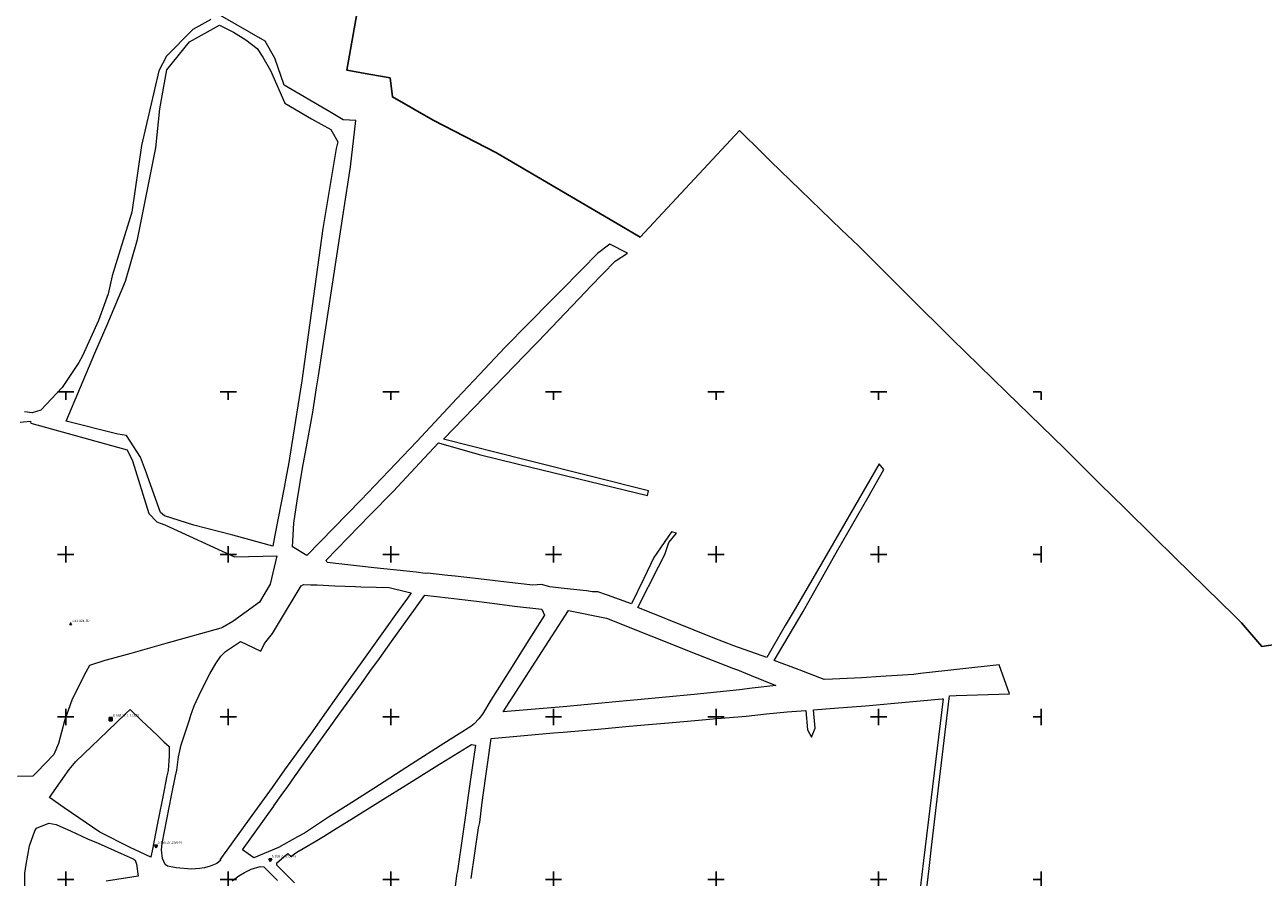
# Model space of a CAD drawing. Header units: metres. Extents: x 5548743 to 5556416, y 5707500 to 5714000.
# Tile 242 of 244: x 5554575 to 5555337, y 5710701 to 5711226. Entities that reach past the tile are written whole.
import ezdxf
from ezdxf.enums import TextEntityAlignment as Align

# ---------------------------------------------------------------- set-up
doc = ezdxf.new("R2010")
doc.units = ezdxf.units.M
doc.layers.get('0').update_dxf_attribs({"color": 2, "lineweight": 5})
doc.styles.get("Standard").update_dxf_attribs({"font": 'Working1250', "width": 0.75})

# ---------------------------------------------------------------- blocks, each defined once
blk = doc.blocks.new('OSSP')
at = {"color": 0}
for p, q in [((-0.939, 0.938), (-0.939, -0.938)), ((-0.939, 0.938), (-0.939, -0.938)), ((0.936, 0.938), (-0.939, 0.938)), ((0.936, 0.938), (-0.939, 0.938)), ((0.45, 0), (-0.45, 0)), ((0.45, 0), (-0.45, 0)), ((0, -0.45), (0, 0.45)), ((0, -0.45), (0, 0.45)), ((0.936, -0.938), (0.936, 0.938)), ((0.936, -0.938), (0.936, 0.938)), ((-0.939, -0.938), (0.936, -0.938)), ((-0.939, -0.938), (0.936, -0.938))]:
    blk.add_line(p, q, dxfattribs=at)
blk = doc.blocks.new('131')
at = {"color": 0, "linetype": 'Continuous', "lineweight": 0}
blk.add_line((0, 0.5), (0, 1.2), dxfattribs=at)
blk.add_circle((0, 0), 0.5, dxfattribs=at)
blk = doc.blocks.new('OSSH')
at = {"color": 0}
for p, q in [((0, -1.081), (-0.936, 0.543)), ((0.939, 0.543), (-0.936, 0.543)), ((-0.375, 0), (0.375, 0)), ((0.939, 0.543), (0, -1.081)), ((0, -0.375), (0, 0.375))]:
    blk.add_line(p, q, dxfattribs=at)
blk = doc.blocks.new('RAMKA1000K')
at = {"color": 0}
for p, q in [((0, 495), (0, 500)), ((0, 500), (5, 500)), ((95, 500), (105, 500)), ((100, 495), (100, 500)), ((195, 500), (205, 500)), ((200, 495), (200, 500)), ((295, 500), (305, 500)), ((300, 495), (300, 500)), ((395, 500), (405, 500)), ((400, 495), (400, 500)), ((495, 500), (505, 500)), ((500, 495), (500, 500)), ((595, 500), (605, 500)), ((600, 495), (600, 500)), ((695, 500), (705, 500)), ((700, 495), (700, 500)), ((795, 500), (800, 500)), ((800, 495), (800, 500)), ((0, 395), (0, 405)), ((100, 395), (100, 405)), ((200, 395), (200, 405)), ((300, 395), (300, 405)), ((400, 395), (400, 405)), ((500, 395), (500, 405)), ((600, 395), (600, 405)), ((700, 395), (700, 405)), ((800, 395), (800, 405)), ((0, 400), (5, 400)), ((95, 400), (105, 400)), ((195, 400), (205, 400)), ((295, 400), (305, 400)), ((395, 400), (405, 400)), ((495, 400), (505, 400)), ((595, 400), (605, 400)), ((695, 400), (705, 400)), ((795, 400), (800, 400)), ((0, 295), (0, 305)), ((100, 295), (100, 305)), ((200, 295), (200, 305)), ((300, 295), (300, 305)), ((400, 295), (400, 305)), ((500, 295), (500, 305)), ((600, 295), (600, 305)), ((700, 295), (700, 305)), ((800, 295), (800, 305)), ((0, 300), (5, 300)), ((95, 300), (105, 300)), ((195, 300), (205, 300)), ((295, 300), (305, 300)), ((395, 300), (405, 300)), ((495, 300), (505, 300)), ((595, 300), (605, 300)), ((695, 300), (705, 300)), ((795, 300), (800, 300)), ((0, 195), (0, 205)), ((0, 200), (5, 200)), ((95, 200), (105, 200)), ((100, 195), (100, 205)), ((195, 200), (205, 200)), ((200, 195), (200, 205)), ((295, 200), (305, 200)), ((300, 195), (300, 205)), ((395, 200), (405, 200)), ((400, 195), (400, 205)), ((495, 200), (505, 200)), ((500, 195), (500, 205)), ((595, 200), (605, 200)), ((600, 195), (600, 205)), ((695, 200), (705, 200)), ((700, 195), (700, 205)), ((795, 200), (800, 200)), ((800, 195), (800, 205)), ((0, 95), (0, 105)), ((0, 100), (5, 100)), ((95, 100), (105, 100)), ((100, 95), (100, 105)), ((195, 100), (205, 100)), ((200, 95), (200, 105)), ((295, 100), (305, 100)), ((300, 95), (300, 105)), ((395, 100), (405, 100)), ((400, 95), (400, 105)), ((495, 100), (505, 100)), ((500, 95), (500, 105)), ((595, 100), (605, 100)), ((600, 95), (600, 105)), ((695, 100), (705, 100)), ((700, 95), (700, 105)), ((795, 100), (800, 100)), ((800, 95), (800, 105)), ((0, 0), (0, 5)), ((0, 0), (5, 0)), ((95, 0), (105, 0)), ((100, 0), (100, 5)), ((195, 0), (205, 0)), ((200, 0), (200, 5)), ((295, 0), (305, 0)), ((300, 0), (300, 5)), ((395, 0), (405, 0)), ((400, 0), (400, 5)), ((495, 0), (505, 0)), ((500, 0), (500, 5)), ((595, 0), (605, 0)), ((600, 0), (600, 5)), ((695, 0), (705, 0)), ((700, 0), (700, 5)), ((795, 0), (800, 0)), ((800, 0), (800, 5))]:
    blk.add_line(p, q, dxfattribs=at)

msp = doc.modelspace()

# ---------------------------------------------------------------- linework, layer by layer
at = {"layer": '216-obręb ewidencyjny', "color": 7, "linetype": 'CONTINUOUS', "lineweight": 25, "flags": 128}
msp.add_lwpolyline([(5555353.54, 5710846.08), (5555335.65, 5710843.37), (5555323.17, 5710857.9), (5555318.88, 5710862.1), (5555301.09, 5710879.54), (5555282.13, 5710898.14), (5555269.27, 5710910.78), (5555251.4, 5710928.35), (5555236.12, 5710943.37), (5555214.32, 5710965.09), (5555178.62, 5710999.88), (5555145.1, 5711032.61), (5555118.79, 5711058.71), (5555112.03, 5711065.34), (5555103.03, 5711074.37), (5555087.63, 5711089.8), (5555077.06, 5711099.56), (5555051.69, 5711124.18), (5555033.41, 5711141.94), (5555028.14, 5711147.14), (5555014.37, 5711160.74), (5555011.68, 5711157.93), (5554953.32, 5711095.22), (5554940.91, 5711102.5), (5554866.05, 5711146.37), (5554864.86, 5711146.98), (5554825.95, 5711167.05), (5554800.9, 5711181.43), (5554799.46, 5711193.15), (5554787.74, 5711195.23), (5554772.82, 5711197.89), (5554782.42, 5711251.22)], dxfattribs=at)
at = {"layer": '218-kontur użytku gruntowego', "color": 3, "linetype": 'CONTINUOUS', "lineweight": 18, "flags": 128}
for points in [[(5554722.64, 5711215.78), (5554695.29, 5711231.47)], [(5554678.23, 5711222.89), (5554661.94, 5711206.38)], [(5554676.22, 5711215.33), (5554694.65, 5711225.49)], [(5554689.2, 5711229.01), (5554678.23, 5711222.89)], [(5554694.65, 5711225.49), (5554703.24, 5711221.22)], [(5554662.18, 5711198.12), (5554676.22, 5711215.33)], [(5554703.24, 5711221.22), (5554710.73, 5711216.54)], [(5554710.73, 5711216.54), (5554717.77, 5711211.24)], [(5554728.67, 5711205.26), (5554722.64, 5711215.78)], [(5554717.77, 5711211.24), (5554721.32, 5711205.92)], [(5554661.94, 5711206.38), (5554657.29, 5711197.47)], [(5554721.32, 5711205.92), (5554725.94, 5711197.76)], [(5554734.33, 5711188.69), (5554728.67, 5711205.26)], [(5554657.29, 5711197.47), (5554646.68, 5711151.43)], [(5554657.92, 5711174.09), (5554662.18, 5711198.12)], [(5554725.94, 5711197.76), (5554734.79, 5711177.58)], [(5554762.49, 5711172.17), (5554734.33, 5711188.69)], [(5554734.79, 5711177.58), (5554751.09, 5711168.03)], [(5554655.53, 5711150), (5554657.92, 5711174.09)], [(5554770.61, 5711167.41), (5554762.49, 5711172.17)], [(5554751.09, 5711168.03), (5554763.08, 5711161.37)], [(5554763.08, 5711161.37), (5554767.34, 5711153.88)], [(5554778.48, 5711167), (5554770.61, 5711167.41)], [(5554775.09, 5711138.41), (5554778.48, 5711167)], [(5554767.34, 5711153.88), (5554766.27, 5711149.68)], [(5554646.68, 5711151.43), (5554640.68, 5711110.54)], [(5554644.21, 5711093.6), (5554655.53, 5711150)], [(5554766.27, 5711149.68), (5554758.09, 5711100.39)], [(5554770.81, 5711110.44), (5554775.09, 5711138.41)], [(5554640.68, 5711110.54), (5554630.81, 5711078.75)], [(5554757.68, 5711024.65), (5554770.81, 5711110.44)], [(5554758.09, 5711100.39), (5554745.3, 5711006.81)], [(5554639.81, 5711078.64), (5554644.21, 5711093.6)], [(5554927.09, 5711085.06), (5554917.41, 5711075.24)], [(5554934.68, 5711090.82), (5554927.09, 5711085.06)], [(5554945.52, 5711085.21), (5554934.68, 5711090.82)], [(5554937.86, 5711080.35), (5554945.52, 5711085.21)], [(5554630.81, 5711078.75), (5554628.48, 5711071.25)], [(5554636.71, 5711068.13), (5554639.81, 5711078.64)], [(5554922.79, 5711064.76), (5554937.86, 5711080.35)], [(5554628.48, 5711071.25), (5554626.13, 5711060.33)], [(5554917.41, 5711075.24), (5554904.06, 5711061.7)], [(5554625.51, 5711041.15), (5554636.71, 5711068.13)], [(5554919.69, 5711061.51), (5554922.79, 5711064.76)], [(5554626.13, 5711060.33), (5554620.17, 5711043.91)], [(5554904.06, 5711061.7), (5554879.14, 5711036.42)], [(5554890.63, 5711031.03), (5554919.69, 5711061.51)], [(5554620.17, 5711043.91), (5554610.38, 5711022.08)], [(5554617.92, 5711023.72), (5554625.51, 5711041.15)], [(5554875.58, 5711032.79), (5554872.63, 5711029.81)], [(5554879.14, 5711036.42), (5554875.58, 5711032.79)], [(5554755.39, 5711009.74), (5554757.68, 5711024.65)], [(5554832.36, 5710970.83), (5554888.61, 5711028.93)], [(5554870.37, 5711027.51), (5554854.57, 5711010.74)], [(5554872.63, 5711029.81), (5554870.37, 5711027.51)], [(5554888.61, 5711028.93), (5554890.63, 5711031.03)], [(5554608.02, 5711018.1), (5554597.78, 5711002.75)], [(5554600.3, 5710982), (5554617.92, 5711023.72)], [(5554610.38, 5711022.08), (5554608.02, 5711018.1)], [(5554754.22, 5711002.45), (5554755.39, 5711009.74)], [(5554854.57, 5711010.74), (5554840.57, 5710995.89)], [(5554597.78, 5711002.75), (5554584.71, 5710988.76)], [(5554745.3, 5711006.81), (5554738.97, 5710967.06)], [(5554751.99, 5710987.47), (5554754.22, 5711002.45)], [(5554840.57, 5710995.89), (5554815.91, 5710969.5)], [(5554579.45, 5710987.08), (5554574.76, 5710987.74)], [(5554584.71, 5710988.76), (5554579.45, 5710987.08)], [(5554748.6, 5710968.48), (5554751.99, 5710987.47)], [(5554572.01, 5710981.4), (5554578.36, 5710981.85)], [(5554578.36, 5710981.85), (5554578.43, 5710981.44)], [(5554578.43, 5710981.44), (5554578.55, 5710980.76)], [(5554578.55, 5710980.76), (5554637.71, 5710964.32)], [(5554632.01, 5710974.01), (5554600.3, 5710982)], [(5554637.42, 5710973.09), (5554632.01, 5710974.01)], [(5554645.99, 5710959.7), (5554637.42, 5710973.09)], [(5554882.55, 5710958.19), (5554832.36, 5710970.83)], [(5554637.71, 5710964.32), (5554641.12, 5710957.62)], [(5554738.97, 5710967.06), (5554737.04, 5710955.2)], [(5554745.67, 5710953), (5554748.6, 5710968.48)], [(5554815.91, 5710969.5), (5554781.43, 5710933.29)], [(5554820.52, 5710959.16), (5554829.38, 5710968.58)], [(5554829.38, 5710968.58), (5554854.31, 5710961.41)], [(5554641.12, 5710957.62), (5554651.09, 5710925.16)], [(5554649.67, 5710949.92), (5554645.99, 5710959.7)], [(5554801.36, 5710938.76), (5554820.52, 5710959.16)], [(5554854.31, 5710961.41), (5554878.5, 5710955.5)], [(5554878.5, 5710955.5), (5554957.81, 5710936.14)], [(5554924.94, 5710947.51), (5554882.55, 5710958.19)], [(5555100.32, 5710955.68), (5555062.33, 5710890.13)], [(5555103.13, 5710952.3), (5555100.32, 5710955.68)], [(5554650.35, 5710948.09), (5554649.67, 5710949.92)], [(5554658.3, 5710925.74), (5554650.35, 5710948.09)], [(5554737.04, 5710955.2), (5554735.45, 5710946.95)], [(5554742.46, 5710932.84), (5554745.67, 5710953)], [(5555093.27, 5710934.75), (5555103.13, 5710952.3)], [(5554734.32, 5710941.14), (5554728.66, 5710911.81)], [(5554735.45, 5710946.95), (5554734.32, 5710941.14)], [(5554958.55, 5710939.04), (5554924.94, 5710947.51)], [(5554740.28, 5710919.18), (5554742.46, 5710932.84)], [(5554781.43, 5710933.29), (5554748.38, 5710899.22)], [(5554787.2, 5710924.41), (5554801.36, 5710938.76)], [(5554957.81, 5710936.14), (5554958.55, 5710939.04)], [(5555074.99, 5710902.72), (5555093.27, 5710934.75)], [(5554651.09, 5710925.16), (5554656.08, 5710919.92)], [(5554660.71, 5710923.7), (5554658.3, 5710925.74)], [(5554656.08, 5710919.92), (5554658.14, 5710919.16)], [(5554658.14, 5710919.16), (5554660.95, 5710918.11)], [(5554678.89, 5710918.01), (5554660.71, 5710923.7)], [(5554660.95, 5710918.11), (5554703.91, 5710898.4)], [(5554702.77, 5710911.77), (5554678.89, 5710918.01)], [(5554739.49, 5710904.54), (5554740.28, 5710919.18)], [(5554760.22, 5710896.46), (5554787.2, 5710924.41)], [(5554727.36, 5710905.06), (5554702.77, 5710911.77)], [(5554728.66, 5710911.81), (5554727.36, 5710905.06)], [(5554972.51, 5710913.88), (5554961.63, 5710898.07)], [(5554970.87, 5710907.24), (5554975.67, 5710913.13)], [(5554975.67, 5710913.13), (5554972.51, 5710913.88)], [(5554748.38, 5710899.22), (5554739.49, 5710904.54)], [(5554968.44, 5710899.98), (5554970.87, 5710907.24)], [(5555053.49, 5710864.88), (5555074.99, 5710902.72)], [(5554703.91, 5710898.4), (5554729.94, 5710899.11)], [(5554729.94, 5710899.11), (5554727.45, 5710888.6)], [(5554760.9, 5710894.9), (5554760.22, 5710896.46)], [(5554789.64, 5710891.74), (5554760.9, 5710894.9)], [(5554961.63, 5710898.07), (5554955.48, 5710885.15)], [(5554964.89, 5710892.81), (5554968.44, 5710899.98)], [(5554727.45, 5710888.6), (5554725.79, 5710881.6)], [(5554809.67, 5710889.58), (5554789.64, 5710891.74)], [(5554815.58, 5710888.95), (5554809.67, 5710889.58)], [(5554821.1, 5710888.22), (5554815.58, 5710888.95)], [(5554822.54, 5710888.42), (5554821.1, 5710888.22)], [(5554835.09, 5710886.98), (5554822.54, 5710888.42)], [(5554839.6, 5710886.49), (5554835.09, 5710886.98)], [(5554951.92, 5710867.39), (5554964.89, 5710892.81)], [(5555062.33, 5710890.13), (5555054.59, 5710876.78)], [(5554725.79, 5710881.6), (5554719.21, 5710870.64)], [(5554731.48, 5710858.4), (5554744.86, 5710880.67)], [(5554744.86, 5710880.67), (5554746.35, 5710881.5)], [(5554746.35, 5710881.5), (5554750.75, 5710881.34)], [(5554750.75, 5710881.34), (5554754.71, 5710881.2)], [(5554754.71, 5710881.2), (5554765.56, 5710880.74)], [(5554765.56, 5710880.74), (5554778.25, 5710880.19)], [(5554778.25, 5710880.19), (5554781.62, 5710880.12)], [(5554781.62, 5710880.12), (5554790.99, 5710879.9)], [(5554790.99, 5710879.9), (5554798.96, 5710879.71)], [(5554798.96, 5710879.71), (5554809.91, 5710876.99)], [(5554853.9, 5710884.95), (5554839.6, 5710886.49)], [(5554871.18, 5710882.96), (5554853.9, 5710884.95)], [(5554887.34, 5710881.08), (5554871.18, 5710882.96)], [(5554892.69, 5710881.46), (5554887.34, 5710881.08)], [(5554897.74, 5710879.99), (5554892.69, 5710881.46)], [(5554906.53, 5710878.99), (5554897.74, 5710879.99)], [(5554955.48, 5710885.15), (5554948.09, 5710869.6)], [(5554810.25, 5710873.15), (5554803, 5710863.18)], [(5554809.91, 5710876.99), (5554812.57, 5710876.33)], [(5554812.57, 5710876.33), (5554810.25, 5710873.15)], [(5554815.24, 5710866.93), (5554820.84, 5710874.93)], [(5554820.84, 5710874.93), (5554835.27, 5710873.18)], [(5554835.27, 5710873.18), (5554852.69, 5710871.13)], [(5554920.34, 5710877.53), (5554906.53, 5710878.99)], [(5554924.07, 5710876.86), (5554920.34, 5710877.53)], [(5554927.31, 5710876.86), (5554924.07, 5710876.86)], [(5554933.17, 5710874.81), (5554927.31, 5710876.86)], [(5554948.09, 5710869.6), (5554933.17, 5710874.81)], [(5555054.59, 5710876.78), (5555048.57, 5710866.59)], [(5554719.21, 5710870.64), (5554702.85, 5710858.76)], [(5554800.4, 5710846.39), (5554815.24, 5710866.93)], [(5554852.69, 5710871.13), (5554865.41, 5710869.48)], [(5554865.41, 5710869.48), (5554876.08, 5710868.09)], [(5554869.04, 5710803.05), (5554909.32, 5710865.43)], [(5554876.08, 5710868.09), (5554892.92, 5710866.2)], [(5554892.92, 5710866.2), (5554894.39, 5710862.61)], [(5554909.32, 5710865.43), (5554932.66, 5710860.72)], [(5554986.62, 5710853.28), (5554951.92, 5710867.39)], [(5555035.81, 5710834.74), (5555053.49, 5710864.88)], [(5555048.57, 5710866.59), (5555042.42, 5710856.18)], [(5554702.85, 5710858.76), (5554696.44, 5710854.95)], [(5554727.18, 5710851.24), (5554731.48, 5710858.4)], [(5554803, 5710863.18), (5554797.57, 5710855.51)], [(5554894.39, 5710862.61), (5554884.92, 5710847.42)], [(5554932.66, 5710860.72), (5554988.19, 5710838.51)], [(5554695.42, 5710854.67), (5554661.54, 5710845.09)], [(5554696.44, 5710854.95), (5554695.42, 5710854.67)], [(5554722.33, 5710845.17), (5554727.18, 5710851.24)], [(5554797.57, 5710855.51), (5554782.06, 5710833.92)], [(5554998.27, 5710848.72), (5554986.62, 5710853.28)], [(5555010.88, 5710843.75), (5554998.27, 5710848.72)], [(5555042.42, 5710856.18), (5555031.14, 5710836.54)], [(5554651.47, 5710842.25), (5554639.99, 5710839.04)], [(5554661.54, 5710845.09), (5554651.47, 5710842.25)], [(5554698.3, 5710840.31), (5554707.42, 5710846.34)], [(5554707.42, 5710846.34), (5554720.08, 5710840.51)], [(5554720.08, 5710840.51), (5554722.33, 5710845.17)], [(5554792.96, 5710835.96), (5554800.4, 5710846.39)], [(5554884.92, 5710847.42), (5554873.1, 5710828.84)], [(5555031.14, 5710836.54), (5555010.88, 5710843.75)], [(5554624.13, 5710834.62), (5554614.68, 5710831.73)], [(5554627.97, 5710835.69), (5554624.13, 5710834.62)], [(5554639.99, 5710839.04), (5554627.97, 5710835.69)], [(5554692.44, 5710832.89), (5554695.47, 5710837.3)], [(5554695.47, 5710837.3), (5554698.3, 5710840.31)], [(5554782.06, 5710833.92), (5554771.1, 5710818.46)], [(5554787.12, 5710827.84), (5554792.96, 5710835.96)], [(5554988.19, 5710838.51), (5555010.73, 5710829.84)], [(5555051.15, 5710828.88), (5555035.81, 5710834.74)], [(5554612.37, 5710827.46), (5554603.88, 5710810.87)], [(5554614.68, 5710831.73), (5554612.37, 5710827.46)], [(5554683.4, 5710815.96), (5554688.66, 5710826.5)], [(5554688.66, 5710826.5), (5554692.44, 5710832.89)], [(5554781.93, 5710820.64), (5554787.12, 5710827.84)], [(5554873.1, 5710828.84), (5554861.51, 5710810.29)], [(5555010.73, 5710829.84), (5555013.26, 5710828.87)], [(5555013.26, 5710828.87), (5555021.67, 5710825.49)], [(5555066.59, 5710823.07), (5555051.15, 5710828.88)], [(5555121.38, 5710826.16), (5555101.44, 5710824.91)], [(5555125.71, 5710826.64), (5555121.38, 5710826.16)], [(5555174.05, 5710831.99), (5555125.71, 5710826.64)], [(5555180.56, 5710814.12), (5555174.05, 5710831.99)], [(5554771.1, 5710818.46), (5554760.27, 5710803.16)], [(5554769.25, 5710803.04), (5554781.93, 5710820.64)], [(5555021.67, 5710825.49), (5555036.86, 5710819.38)], [(5555036.86, 5710819.38), (5555022.31, 5710817.67)], [(5555071.7, 5710823.18), (5555066.59, 5710823.07)], [(5555089.59, 5710823.96), (5555071.7, 5710823.18)], [(5555101.44, 5710824.91), (5555089.59, 5710823.96)], [(5554603.88, 5710810.87), (5554599.3, 5710797.57)], [(5554679.02, 5710806.88), (5554683.4, 5710815.96)], [(5554986.44, 5710813.89), (5554951.75, 5710810.5)], [(5555014.49, 5710816.75), (5554986.44, 5710813.89)], [(5555022.31, 5710817.67), (5555014.49, 5710816.75)], [(5555118.77, 5710809.29), (5555139, 5710811.08)], [(5555139.76, 5710811.08), (5555127.57, 5710711.7)], [(5555136.99, 5710757.94), (5555143.63, 5710812.99)], [(5555139, 5710811.08), (5555139.76, 5710811.08)], [(5555143.63, 5710812.99), (5555147.63, 5710813.11)], [(5555147.63, 5710813.11), (5555180.56, 5710814.12)], [(5554637.03, 5710802.06), (5554639.59, 5710804.63)], [(5554639.59, 5710804.63), (5554646.67, 5710797.88)], [(5554677.04, 5710801.05), (5554679.02, 5710806.88)], [(5554760.27, 5710803.16), (5554750.48, 5710789.34)], [(5554754.33, 5710782.15), (5554769.25, 5710803.04)], [(5554861.51, 5710810.29), (5554856.25, 5710801.7)], [(5554906.04, 5710806.28), (5554869.04, 5710803.05)], [(5554942.74, 5710809.67), (5554906.04, 5710806.28)], [(5554951.75, 5710810.5), (5554942.74, 5710809.67)], [(5555030.98, 5710801.93), (5555043.66, 5710803.06)], [(5555043.66, 5710803.06), (5555055.14, 5710803.97)], [(5555055.14, 5710803.97), (5555056.17, 5710792.08)], [(5555059.97, 5710804.36), (5555072.71, 5710805.39)], [(5555060.91, 5710793.07), (5555059.97, 5710804.36)], [(5555072.71, 5710805.39), (5555091.82, 5710806.89)], [(5555091.82, 5710806.89), (5555118.77, 5710809.29)], [(5554599.3, 5710797.57), (5554595.61, 5710783.55)], [(5554625.8, 5710791.33), (5554637.03, 5710802.06)], [(5554646.67, 5710797.88), (5554652.9, 5710791.95)], [(5554671.37, 5710783.97), (5554676.09, 5710798.19)], [(5554676.09, 5710798.19), (5554677.04, 5710801.05)], [(5554851.18, 5710795.7), (5554849.2, 5710794.13)], [(5554854.07, 5710798.73), (5554851.18, 5710795.7)], [(5554856.25, 5710801.7), (5554854.07, 5710798.73)], [(5554958.44, 5710795.3), (5554970.7, 5710796.31)], [(5554970.7, 5710796.31), (5554982.45, 5710797.31)], [(5554982.45, 5710797.31), (5555000.46, 5710799.06)], [(5555000.46, 5710799.06), (5555018.44, 5710800.43)], [(5555018.44, 5710800.43), (5555030.98, 5710801.93)], [(5554606.17, 5710772.57), (5554625.8, 5710791.33)], [(5554652.9, 5710791.95), (5554656.68, 5710788.35)], [(5554656.68, 5710788.35), (5554660.41, 5710784.74)], [(5554750.48, 5710789.34), (5554742.68, 5710778.77)], [(5554841.93, 5710789.61), (5554832.57, 5710783.58)], [(5554849.2, 5710794.13), (5554841.93, 5710789.61)], [(5554861.68, 5710786.74), (5554895.42, 5710789.73)], [(5554895.42, 5710789.73), (5554900.06, 5710790.14)], [(5554900.06, 5710790.14), (5554906.04, 5710790.67)], [(5554906.04, 5710790.67), (5554927.48, 5710792.55)], [(5554927.48, 5710792.55), (5554946.51, 5710794.21)], [(5554946.51, 5710794.21), (5554958.44, 5710795.3)], [(5555056.17, 5710792.08), (5555058.77, 5710787.59)], [(5555058.77, 5710787.59), (5555060.91, 5710793.07)], [(5554595.61, 5710783.55), (5554592.72, 5710776.86)], [(5554660.41, 5710784.74), (5554663.64, 5710781.7)], [(5554663.64, 5710781.7), (5554663.6, 5710776.02)], [(5554669.45, 5710775.41), (5554671.01, 5710782.88)], [(5554671.01, 5710782.88), (5554671.37, 5710783.97)], [(5554740.8, 5710763.22), (5554754.33, 5710782.15)], [(5554832.57, 5710783.58), (5554812.73, 5710770.99)], [(5554828.21, 5710769.81), (5554849.51, 5710782.96)], [(5554852.04, 5710782.56), (5554848.69, 5710760.17)], [(5554849.51, 5710782.96), (5554852.04, 5710782.56)], [(5554856.58, 5710750.46), (5554861.68, 5710786.74)], [(5554592.72, 5710776.86), (5554582.28, 5710766.06)], [(5554602.23, 5710767.58), (5554606.17, 5710772.57)], [(5554663.6, 5710776.02), (5554662.96, 5710766.97)], [(5554668.25, 5710767.19), (5554669.45, 5710775.41)], [(5554741.84, 5710777.34), (5554734.6, 5710767.4)], [(5554742.68, 5710778.77), (5554741.84, 5710777.34)], [(5554582.28, 5710766.06), (5554579.81, 5710763.62)], [(5554589.98, 5710750.34), (5554602.23, 5710767.58)], [(5554662.96, 5710766.97), (5554662.24, 5710763.66)], [(5554667.59, 5710763.85), (5554668.25, 5710767.19)], [(5554734.6, 5710767.4), (5554726.98, 5710756.56)], [(5554812.73, 5710770.99), (5554789.6, 5710756.05)], [(5554809.61, 5710758.24), (5554828.21, 5710769.81)], [(5554579.81, 5710763.62), (5554570.42, 5710763.32)], [(5554662.24, 5710763.66), (5554659.97, 5710751.88)], [(5554665.17, 5710751.6), (5554667.59, 5710763.85)], [(5554736.54, 5710757.25), (5554740.8, 5710763.22)], [(5554795.13, 5710749.24), (5554809.61, 5710758.24)], [(5554848.69, 5710760.17), (5554847.51, 5710751.58)], [(5555132.52, 5710719.84), (5555136.99, 5710757.94)], [(5554599.04, 5710743.99), (5554589.98, 5710750.34)], [(5554659.97, 5710751.88), (5554656.9, 5710736.61)], [(5554659.42, 5710722.17), (5554665.17, 5710751.6)], [(5554726.98, 5710756.56), (5554712.86, 5710737)], [(5554727.91, 5710745.23), (5554732.46, 5710751.57)], [(5554732.46, 5710751.57), (5554736.54, 5710757.25)], [(5554789.6, 5710756.05), (5554773.63, 5710745.92)], [(5554847.51, 5710751.58), (5554846.06, 5710741.04)], [(5554856.26, 5710748.65), (5554856.58, 5710750.46)], [(5554620.91, 5710729.1), (5554599.04, 5710743.99)], [(5554708.73, 5710718.19), (5554728.1, 5710745.09)], [(5554728.1, 5710745.09), (5554727.91, 5710745.23)], [(5554773.63, 5710745.92), (5554761.67, 5710738.33)], [(5554783.49, 5710742), (5554795.13, 5710749.24)], [(5554854.63, 5710735.06), (5554856.06, 5710747.54)], [(5554856.06, 5710747.54), (5554856.26, 5710748.65)], [(5554582.13, 5710731.48), (5554589.55, 5710734.63)], [(5554589.55, 5710734.63), (5554594.08, 5710733.87)], [(5554656.9, 5710736.61), (5554656.34, 5710733.52)], [(5554712.86, 5710737), (5554699.04, 5710718.02)], [(5554761.67, 5710738.33), (5554746.83, 5710728.51)], [(5554764.65, 5710730.3), (5554776.99, 5710737.97)], [(5554776.99, 5710737.97), (5554783.49, 5710742)], [(5554846.06, 5710741.04), (5554844.08, 5710726.67)], [(5554853.99, 5710731.67), (5554854.63, 5710735.06)], [(5554577.75, 5710720.6), (5554580.99, 5710729.88)], [(5554580.99, 5710729.88), (5554582.13, 5710731.48)], [(5554594.08, 5710733.87), (5554598.32, 5710731.93)], [(5554598.32, 5710731.93), (5554602.86, 5710729.84)], [(5554602.86, 5710729.84), (5554613.33, 5710725.05)], [(5554639.59, 5710719.72), (5554620.91, 5710729.1)], [(5554656.34, 5710733.52), (5554653.39, 5710718.74)], [(5554746.83, 5710728.51), (5554742.52, 5710726.19)], [(5554758.53, 5710726.51), (5554764.65, 5710730.3)], [(5554849.36, 5710700.68), (5554853.99, 5710731.67)], [(5554575.66, 5710709.25), (5554577.75, 5710720.6)], [(5554613.33, 5710725.05), (5554619.91, 5710722.39)], [(5554619.91, 5710722.39), (5554634.14, 5710716)], [(5554652.44, 5710713.72), (5554639.59, 5710719.72)], [(5554659.02, 5710718.2), (5554659.42, 5710722.17)], [(5554730.83, 5710719.72), (5554715.65, 5710713.3)], [(5554742.52, 5710726.19), (5554730.83, 5710719.72)], [(5554746.02, 5710719.05), (5554754.36, 5710723.88)], [(5554754.36, 5710723.88), (5554758.53, 5710726.51)], [(5554844.08, 5710726.67), (5554841.01, 5710705.32)], [(5555130.99, 5710706.73), (5555132.52, 5710719.84)], [(5554634.14, 5710716), (5554641.45, 5710712.65)], [(5554641.45, 5710712.65), (5554642.78, 5710711.9)], [(5554642.78, 5710711.9), (5554643.48, 5710709.51)], [(5554653.39, 5710718.74), (5554652.44, 5710713.72)], [(5554659.55, 5710712.83), (5554659.02, 5710718.2)], [(5554661.27, 5710709.17), (5554659.55, 5710712.83)], [(5554695.36, 5710711.8), (5554692.89, 5710709.75)], [(5554696.78, 5710714.9), (5554694.73, 5710712.08)], [(5554694.73, 5710712.08), (5554695.36, 5710711.8)], [(5554699.04, 5710718.02), (5554696.78, 5710714.9)], [(5554715.65, 5710713.3), (5554708.73, 5710718.19)], [(5554729.9, 5710710.32), (5554736.53, 5710715.95)], [(5554736.53, 5710715.95), (5554738.4, 5710714.22)], [(5554738.4, 5710714.22), (5554742.14, 5710716.86)], [(5554742.14, 5710716.86), (5554746.02, 5710719.05)], [(5555127.57, 5710711.7), (5555125.46, 5710694.42)], [(5554574.92, 5710703.89), (5554575.66, 5710709.25)], [(5554643.48, 5710709.51), (5554644.63, 5710702)], [(5554662.55, 5710708.19), (5554661.27, 5710709.17)], [(5554667.97, 5710707.1), (5554662.55, 5710708.19)], [(5554677.07, 5710706.43), (5554667.97, 5710707.1)], [(5554682.59, 5710706.73), (5554677.07, 5710706.43)], [(5554685.3, 5710707.19), (5554682.59, 5710706.73)], [(5554688.79, 5710708.23), (5554685.3, 5710707.19)], [(5554692.89, 5710709.75), (5554688.79, 5710708.23)], [(5554706.45, 5710702.34), (5554709.9, 5710704.29)], [(5554709.9, 5710704.29), (5554714.14, 5710706.25)], [(5554714.14, 5710706.25), (5554719.53, 5710707.94)], [(5554719.53, 5710707.94), (5554721.91, 5710707.87)], [(5554721.91, 5710707.87), (5554730.3, 5710699.32)], [(5554729.89, 5710708.75), (5554729.9, 5710710.32)], [(5554740.67, 5710697.84), (5554729.89, 5710708.75)], [(5554841.01, 5710705.32), (5554840.44, 5710702.38)], [(5555124.18, 5710648.73), (5555130.99, 5710706.73)], [(5554574.89, 5710691.25), (5554574.92, 5710703.89)], [(5554644.63, 5710702), (5554624.99, 5710699.02)], [(5554702.48, 5710699.14), (5554706.45, 5710702.34)], [(5554840.44, 5710702.38), (5554839.07, 5710692.34)]]:
    msp.add_lwpolyline(points, dxfattribs=at)

# ---------------------------------------------------------------- block references
at = {"layer": '131-Punkt osnowy pomiarowej', "color": 7, "linetype": 'CONTINUOUS', "lineweight": 13}
msp.add_blockref('131', (5554603.11, 5710856.97), dxfattribs=at)
at = {"layer": 'Szczegółowa osnowa geodezyjna pozioma', "color": 7, "linetype": 'CONTINUOUS', "lineweight": 13}
msp.add_blockref('OSSP', (5554627.696, 5710798.607), dxfattribs=at)
at = {"layer": 'Szczegółowa osnowa geodezyjna wysokościowa', "color": 7, "linetype": 'CONTINUOUS', "lineweight": 13}
for p in [(5554655.55, 5710720.59), (5554725.77, 5710712.19)]:
    msp.add_blockref('OSSH', p, dxfattribs=at)
at = {"layer": 'Wstawianie ramki sekcyjnej z opisem', "color": 7, "linetype": 'CONTINUOUS', "lineweight": 13}
msp.add_blockref('RAMKA1000K', (5554400, 5710500), dxfattribs=at)
msp.add_blockref('RAMKA1000K', (5554400, 5710500), dxfattribs=at)
msp.add_blockref('RAMKA1000K', (5554400, 5710500), dxfattribs=at)
msp.add_blockref('RAMKA1000K', (5554400, 5710500), dxfattribs=at)

# ---------------------------------------------------------------- texts
at = {"layer": '131-Punkt osnowy pomiarowej-Atr103', "color": 7, "width": 0.9}
msp.add_text('441.424-30', height=1.5, dxfattribs=at).set_placement((5554604.11, 5710857.97), align=Align.BOTTOM_LEFT)
at = {"layer": 'Szczegółowa osnowa geodezyjna pozioma-Atr103', "color": 7, "oblique": 15, "width": 0.9}
msp.add_text('5.158.27.1.11330', height=1.5, dxfattribs=at).set_placement((5554628.696, 5710799.607), align=Align.BOTTOM_LEFT)
at = {"layer": 'Szczegółowa osnowa geodezyjna wysokościowa-Atr103', "color": 7, "width": 0.9}
for s, p in [('5.158.27.2.5044', (5554656.55, 5710721.59)), ('5.158.27.2.5043', (5554726.77, 5710713.19))]:
    msp.add_text(s, height=1.5, dxfattribs=at).set_placement(p, align=Align.BOTTOM_LEFT)

doc.saveas('drawing.dxf')
